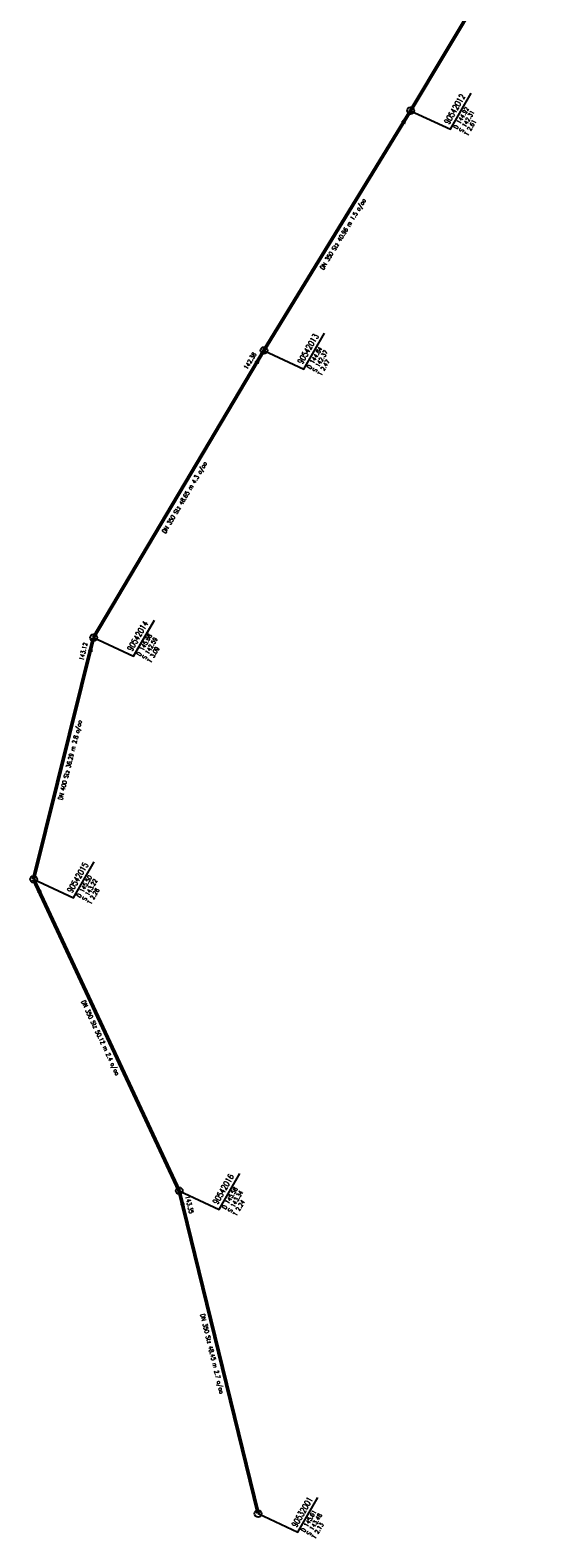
# Model space of a CAD drawing. Header units: metres. Extents: x 3490368 to 3491379, y 5753988 to 5755037.
# Tile 3 of 29: x 3490586 to 3490663, y 5753988 to 5754208. Entities that reach past the tile are written whole.
import ezdxf
from ezdxf.enums import TextEntityAlignment as Align

# ---------------------------------------------------------------- set-up
doc = ezdxf.new("R2010")
doc.units = ezdxf.units.M
doc.layers.add('E-Kanalnetz-250-01$0$HALTUNG', color=7, linetype='Continuous', lineweight=50)
for name, color, linetype in [('E-Kanalnetz-250-01$0$HALTUNG_TEXT_1', 7, 'Continuous'), ('E-Kanalnetz-250-01$0$HALTUNG_TEXT_3', 7, 'Continuous'), ('E-Kanalnetz-250-01$0$HALTUNG_TEXT_6', 7, 'Continuous'), ('E-Kanalnetz-250-01$0$SCHACHT', 7, 'Continuous'), ('E-Kanalnetz-250-01$0$SCHACHT_TEXT', 7, 'Continuous'), ('E-Kanalnetz-250-01$0$SCHACHT_TEXT_1', 7, 'Continuous'), ('E-Kanalnetz-250-01$0$SCHACHT_TEXT_2', 7, 'Continuous')]:
    doc.layers.add(name, color=color, linetype=linetype)
doc.styles.add('E-Kanalnetz-250-01$0$HALTUNG', font='ROMANS.shx')
doc.styles.add('E-Kanalnetz-250-01$0$SCHACHT', font='ROMANS.shx')

msp = doc.modelspace()

# ---------------------------------------------------------------- linework, layer by layer
at = {"layer": 'E-Kanalnetz-250-01$0$HALTUNG', "color": 7, "linetype": 'Continuous', "ltscale": 0.02}
for p, q in [((3490641.77, 5754196.22, 142.31), (3490662.77, 5754231.35, 142.18)), ((3490620.42, 5754161.26, 142.37), (3490641.77, 5754196.22, 142.31)), ((3490595.62, 5754119.4, 142.59), (3490620.42, 5754161.26, 142.38)), ((3490586.88, 5754084.18, 143.22), (3490595.62, 5754119.4, 143.12)), ((3490608.08, 5754038.76, 143.34), (3490586.88, 5754084.18, 143.22)), ((3490619.56, 5753991.69, 143.48), (3490608.08, 5754038.76, 143.35))]:
    msp.add_line(p, q, dxfattribs=at)
at = {"layer": 'E-Kanalnetz-250-01$0$HALTUNG_TEXT_1', "color": 7}
for points in [[(3490640.68, 5754194.43, 142.31), (3490640.98, 5754194.24, 142.31), (3490640.37, 5754194.61, 142.31), (3490641.51, 5754195.79, 142.31)], [(3490619.35, 5754159.45, 142.38), (3490619.65, 5754159.27, 142.38), (3490619.04, 5754159.63, 142.38), (3490620.17, 5754160.83, 142.38)], [(3490595.11, 5754117.36, 143.12), (3490595.46, 5754117.28, 143.12), (3490594.77, 5754117.45, 143.12), (3490595.5, 5754118.91, 143.12)], [(3490587.77, 5754082.28, 143.22), (3490588.09, 5754082.43, 143.22), (3490587.45, 5754082.13, 143.22), (3490587.09, 5754083.73, 143.22)], [(3490608.58, 5754036.72, 143.35), (3490608.92, 5754036.8, 143.35), (3490608.23, 5754036.64, 143.35), (3490608.2, 5754038.27, 143.35)]]:
    msp.add_solid(points, dxfattribs=at)
at = {"layer": 'E-Kanalnetz-250-01$0$SCHACHT', "ltscale": 0.02}
for centre in [(3490641.77, 5754196.22, 144.92), (3490620.42, 5754161.26, 144.84), (3490595.62, 5754119.4, 145.68), (3490586.88, 5754084.18, 145.5), (3490608.08, 5754038.76, 145.58), (3490619.56, 5753991.69, 145.61)]:
    msp.add_circle(centre, 0.5, dxfattribs=at)
at = {"layer": 'E-Kanalnetz-250-01$0$SCHACHT_TEXT', "ltscale": 0.02}
for p, q in [((3490641.77, 5754196.22, 144.92), (3490641.77, 5754196.22, 142.31)), ((3490620.42, 5754161.26, 144.84), (3490620.42, 5754161.26, 142.37)), ((3490595.62, 5754119.4, 145.68), (3490595.62, 5754119.4, 142.59)), ((3490586.88, 5754084.18, 145.5), (3490586.88, 5754084.18, 143.22)), ((3490608.08, 5754038.76, 145.58), (3490608.08, 5754038.76, 143.34)), ((3490619.56, 5753991.69, 145.61), (3490619.56, 5753991.69, 143.48))]:
    msp.add_line(p, q, dxfattribs=at)
at = {"layer": 'E-Kanalnetz-250-01$0$SCHACHT_TEXT'}
for points in [[(3490641.77, 5754196.22), (3490647.58, 5754193.51), (3490650.6, 5754198.75)], [(3490620.42, 5754161.26), (3490626.23, 5754158.55), (3490629.25, 5754163.79)], [(3490595.62, 5754119.4), (3490601.43, 5754116.69), (3490604.46, 5754121.96)], [(3490586.88, 5754084.18), (3490592.69, 5754081.47), (3490595.71, 5754086.71)], [(3490608.08, 5754038.76), (3490613.89, 5754036.05), (3490616.91, 5754041.29)], [(3490619.56, 5753991.69), (3490625.36, 5753988.98), (3490628.28, 5753994.04)]]:
    msp.add_lwpolyline(points, dxfattribs=at)

# ---------------------------------------------------------------- texts
at = {"layer": 'E-Kanalnetz-250-01$0$HALTUNG_TEXT_3', "color": 7, "style": 'E-Kanalnetz-250-01$0$HALTUNG', "width": 0.8}
for s, rotation, p in [('DN 350 Stz 40.96 m 1.5 o/oo', 58.5878, (3490631.65, 5754178.4)), ('DN 350 Stz 48.65 m 4.3 o/oo', 59.3556, (3490608.58, 5754140)), ('DN 400 Stz 36.29 m 2.8 o/oo', 76.0636, (3490591.88, 5754101.63)), ('DN 350 Stz 50.12 m 2.4 o/oo', 295.0211, (3490596.89, 5754061.2)), ('DN 350 Stz 48.45 m 2.7 o/oo', 283.7001, (3490613.19, 5754015.07))]:
    msp.add_text(s, height=0.63, rotation=rotation, dxfattribs=at).set_placement(p, align=Align.TOP_CENTER)
at = {"layer": 'E-Kanalnetz-250-01$0$HALTUNG_TEXT_6', "color": 7, "style": 'E-Kanalnetz-250-01$0$HALTUNG', "width": 0.8}
for s, rotation, p in [('142.38', 59.3556, (3490619.35, 5754160.73)), ('143.12', 76.0636, (3490594.75, 5754118.59))]:
    msp.add_text(s, height=0.63, rotation=rotation, dxfattribs=at).set_placement(p, align=Align.RIGHT)
msp.add_text('143.35', height=0.63, rotation=283.7001, dxfattribs=at).set_placement((3490608.95, 5754037.94))
at = {"layer": 'E-Kanalnetz-250-01$0$SCHACHT_TEXT', "style": 'E-Kanalnetz-250-01$0$SCHACHT', "width": 0.8}
for s, p in [('90542012', (3490646.6, 5754194.59)), ('90542013', (3490625.25, 5754159.63)), ('90542014', (3490600.45, 5754117.77)), ('90542015', (3490591.71, 5754082.55)), ('90542016', (3490612.91, 5754037.13)), ('90532001', (3490624.39, 5753990.05))]:
    msp.add_text(s, height=0.88, rotation=60.0001, dxfattribs=at).set_placement(p, align=Align.TOP_LEFT)
at = {"layer": 'E-Kanalnetz-250-01$0$SCHACHT_TEXT_1', "style": 'E-Kanalnetz-250-01$0$SCHACHT', "width": 0.8}
for s, p in [('D 144.92', (3490647.99, 5754193.79)), ('S 142.31', (3490648.8, 5754193.31)), ('D 144.84', (3490626.64, 5754158.83)), ('S 142.37', (3490627.45, 5754158.35)), ('D 145.68', (3490601.84, 5754116.97)), ('S 142.59', (3490602.65, 5754116.49)), ('D 145.50', (3490593.1, 5754081.75)), ('S 143.22', (3490593.91, 5754081.27)), ('D 145.58', (3490614.3, 5754036.33)), ('S 143.34', (3490615.11, 5754035.85)), ('D 145.61', (3490625.77, 5753989.25)), ('S 143.48', (3490626.59, 5753988.78))]:
    msp.add_text(s, height=0.63, rotation=60.0001, dxfattribs=at).set_placement(p, align=Align.TOP_LEFT)
at = {"layer": 'E-Kanalnetz-250-01$0$SCHACHT_TEXT_2', "style": 'E-Kanalnetz-250-01$0$SCHACHT', "width": 0.8}
for s, p in [('T 2.61', (3490649.59, 5754192.86)), ('T 2.47', (3490628.24, 5754157.9)), ('T 3.09', (3490603.44, 5754116.04)), ('T 2.28', (3490594.7, 5754080.82)), ('T 2.24', (3490615.9, 5754035.4)), ('T 2.13', (3490627.37, 5753988.33))]:
    msp.add_text(s, height=0.63, rotation=60.0001, dxfattribs=at).set_placement(p, align=Align.TOP_LEFT)

doc.saveas('drawing.dxf')
